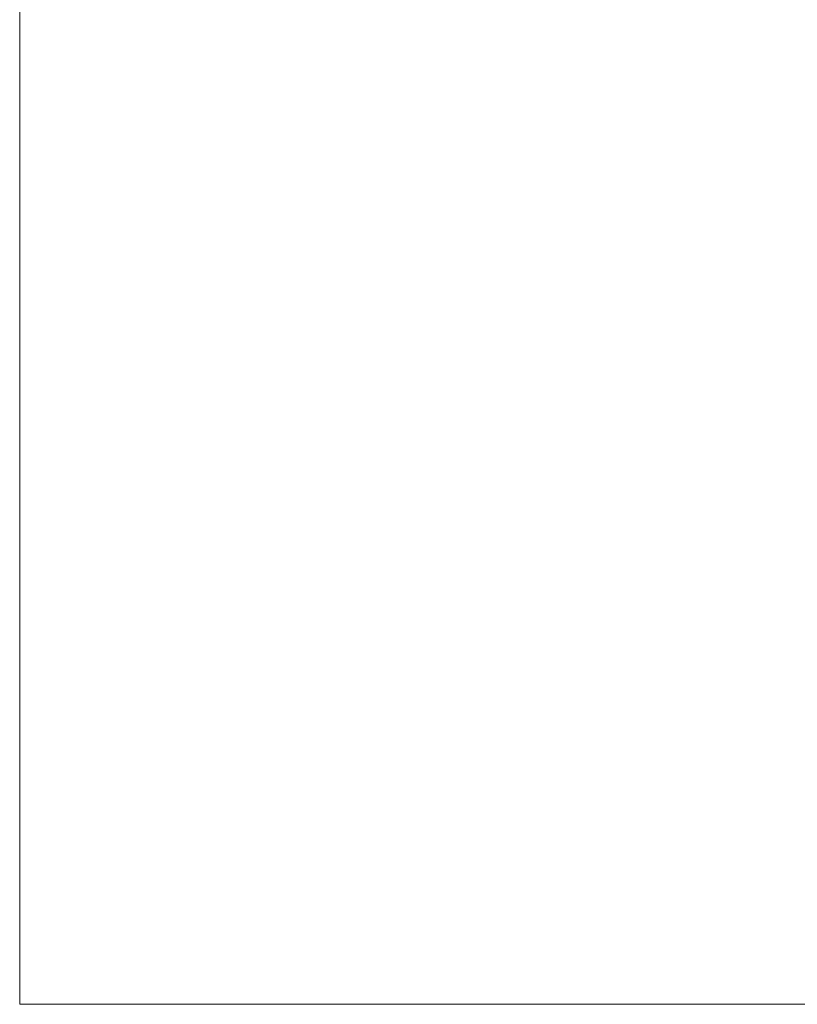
# Model space of a CAD drawing. Extents: x 23 to 1533, y 6 to 258.
# Tile 1 of 15: x 23 to 89, y 6 to 91. Entities that reach past the tile are written whole.
import ezdxf
from ezdxf.enums import TextEntityAlignment as Align

# ---------------------------------------------------------------- set-up
doc = ezdxf.new("R2010")
doc.units = 0
doc.header["$MEASUREMENT"] = 0
doc.layers.add('B_ANNO_DIM', color=7, linetype='Continuous', lineweight=18)
doc.layers.add('B_ANNO_NOPLOT', color=47, linetype='Continuous', lineweight=18, plot=False)
doc.styles.add('Annotative', font='calibri.ttf', dxfattribs={"height": 0.0625})

# ---------------------------------------------------------------- blocks, each defined once
blk = doc.blocks.new('*U138')
at = {"layer": 'B_ANNO_NOPLOT', "flags": 128}
blk.add_lwpolyline([(0, 0), (0, 252), (323.9277, 252), (323.9277, 238.8552), (378, 238.8552), (378, 40.4996), (316.5708, 40.4996), (316.5708, 0)], close=True, dxfattribs=at)
at = {"layer": 'B_ANNO_DIM', "style": 'Annotative'}
blk.add_attdef('LHFH', text='', height=1.5, dxfattribs=at).set_placement((23.1418, 248.2234, 0.8422), align=Align.MIDDLE_CENTER)
blk.add_attdef('LHFV', text='', height=1.5, rotation=90, dxfattribs=at).set_placement((12.913, 236.6788, 0.8422), align=Align.MIDDLE_CENTER)

msp = doc.modelspace()

# ---------------------------------------------------------------- block references
msp.add_blockref('*U138', (22.505, 6))

doc.saveas('drawing.dxf')
